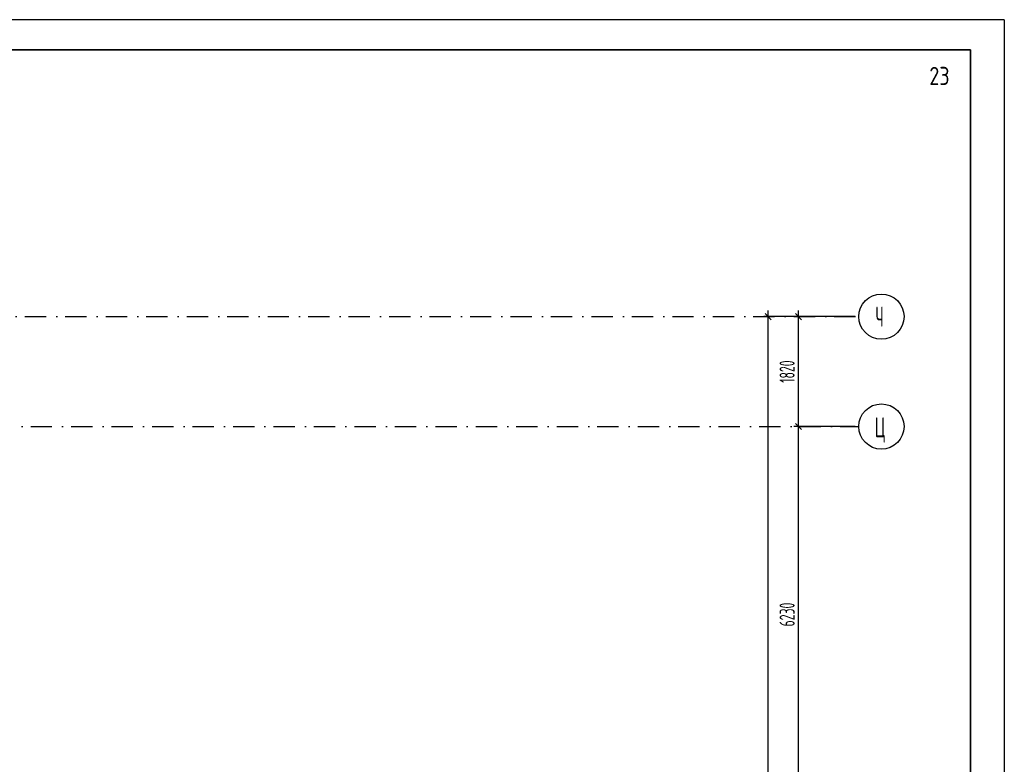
# Model space of a CAD drawing. Extents: x -1560602 to 321118, y -2308202 to -430103.
# Tile 27 of 104: x -1492751 to -1476440, y -2246880 to -2234544. Entities that reach past the tile are written whole.
import ezdxf
from ezdxf.enums import TextEntityAlignment as Align

# ---------------------------------------------------------------- set-up
doc = ezdxf.new("R2010")
doc.units = 0
doc.header["$MEASUREMENT"] = 0
doc.header["$PDSIZE"] = -5
doc.linetypes.add('Dot & Dashed', pattern=[670.277762, 352.777767, -176.388884, 0, -141.111112])
doc.linetypes.add('Штрихпунктирная', pattern=[0.670278, 0.352778, -0.176389, 0, -0.141111])
doc.layers.get('0').update_dxf_attribs({"color": 255, "linetype": 'CONTINUOUS'})
doc.layers.get('Defpoints').update_dxf_attribs({"linetype": 'CONTINUOUS'})
for name, color, linetype in [('ALL', 255, 'CONTINUOUS'), ('Оси', 253, 'Dot & Dashed'), ('отделка', 240, 'CONTINUOUS')]:
    doc.layers.add(name, color=color, linetype=linetype)
doc.styles.add('GOST 2.304', font='CS_Gost2304.shx', dxfattribs={"width": 0.7})
doc.styles.get("Standard").update_dxf_attribs({"font": 'spds.shx', "width": 0.7, "height": 250})
doc.dimstyles.new('SPDS', dxfattribs={"dimscale": 100, "dimtxt": 2.5, "dimasz": 1, "dimexe": 0.75, "dimexo": 0.625, "dimtad": 1, "dimdec": 0, "dimtxsty": 'GOST 2.304', "dimblk": 'OBLIQUE', "dimcen": 2.5, "dimdle": 1, "dimadec": 0, "dimazin": 2, "dimtfac": 0.75, "dimtdec": 0, "dimtmove": 0, "dimatfit": 0, "dimfxl": 1, "dimtolj": 1, "dimarcsym": 1})

# ---------------------------------------------------------------- blocks, each defined once
blk = doc.blocks.new('ARROWHEAD_6')
at = {"color": 0, "linetype": 'Continuous', "lineweight": 0}
for p, q in [((0, 0), (-1, 0)), ((-0.5, -0.5), (0.5, 0.5))]:
    blk.add_line(p, q, dxfattribs=at)
blk = doc.blocks.new('_Oblique')
at = {"color": 0, "linetype": 'ByBlock', "lineweight": -2}
blk.add_line((-0.5, -0.5), (0.5, 0.5), dxfattribs=at)
blk = doc.blocks.new('*D233')
at = {"layer": 'Defpoints', "color": 0, "transparency": 16777216}
for p in [(-1479851, -2241284), (-1478851, -2241284), (-1478851, -2247514)]:
    blk.add_point(p, dxfattribs=at)
at = {"layer": 'отделка', "color": 0, "lineweight": -2, "transparency": 16777216}
for p, q in [((-1479851, -2247614), (-1479851, -2241184)), ((-1478913, -2241284), (-1479926, -2241284)), ((-1478913, -2247514), (-1479926, -2247514))]:
    blk.add_line(p, q, dxfattribs=at)
at = {"layer": 'отделка', "color": 0, "lineweight": -2, "transparency": 16777216, "xscale": 100, "yscale": 100, "zscale": 100}
for p, rotation in [((-1479851, -2241284), 90), ((-1479851, -2247514), 270)]:
    blk.add_blockref('_Oblique', p, dxfattribs=dict(at, rotation=rotation))
at = {"layer": 'отделка', "color": 0, "transparency": 16777216, "insert": (-1480038, -2244399), "char_height": 250, "attachment_point": 5, "rotation": 90, "style": 'GOST 2.304'}
blk.add_mtext('\\A1;6230', dxfattribs=at)
blk = doc.blocks.new('*D234')
at = {"layer": 'Defpoints', "color": 0, "transparency": 16777216}
for p in [(-1479851, -2239464), (-1478851, -2239464), (-1478851, -2241284)]:
    blk.add_point(p, dxfattribs=at)
at = {"layer": 'отделка', "color": 0, "lineweight": -2, "transparency": 16777216}
for p, q in [((-1479851, -2241384), (-1479851, -2239364)), ((-1478913, -2239464), (-1479926, -2239464)), ((-1478913, -2241284), (-1479926, -2241284))]:
    blk.add_line(p, q, dxfattribs=at)
at = {"layer": 'отделка', "color": 0, "lineweight": -2, "transparency": 16777216, "xscale": 100, "yscale": 100, "zscale": 100}
for p, rotation in [((-1479851, -2239464), 90), ((-1479851, -2241284), 270)]:
    blk.add_blockref('_Oblique', p, dxfattribs=dict(at, rotation=rotation))
at = {"layer": 'отделка', "color": 0, "transparency": 16777216, "insert": (-1480038, -2240374), "char_height": 250, "attachment_point": 5, "rotation": 90, "style": 'GOST 2.304'}
blk.add_mtext('\\A1;1820', dxfattribs=at)
blk = doc.blocks.new('*D237')
at = {"layer": 'Defpoints', "color": 0, "transparency": 16777216}
for p in [(-1480351, -2239464), (-1479851, -2239464), (-1478851, -2290924)]:
    blk.add_point(p, dxfattribs=at)
at = {"layer": 'отделка', "color": 0, "lineweight": -2, "transparency": 16777216}
for p, q in [((-1480351, -2291024), (-1480351, -2239364)), ((-1479913, -2239464), (-1480426, -2239464)), ((-1478913, -2290924), (-1480426, -2290924))]:
    blk.add_line(p, q, dxfattribs=at)
at = {"layer": 'отделка', "color": 0, "lineweight": -2, "transparency": 16777216, "xscale": 100, "yscale": 100, "zscale": 100}
for p, rotation in [((-1480351, -2239464), 90), ((-1480351, -2290924), 270)]:
    blk.add_blockref('_Oblique', p, dxfattribs=dict(at, rotation=rotation))
at = {"layer": 'отделка', "color": 0, "transparency": 16777216, "insert": (-1480538, -2265194), "char_height": 250, "attachment_point": 5, "rotation": 90, "style": 'GOST 2.304'}
blk.add_mtext('\\A1;51460', dxfattribs=at)

msp = doc.modelspace()

# ---------------------------------------------------------------- linework, layer by layer
at = {"color": 0, "lineweight": 35, "ltscale": 100}
for p, q in [((-1558501.6, -2235044.1), (-1477001.6, -2235044.1)), ((-1477001.6, -2235044.1), (-1477001.6, -2307671.1))]:
    msp.add_line(p, q, dxfattribs=at)
at = {"layer": 'Defpoints', "color": 0, "linetype": 'Continuous', "ltscale": 100}
for q in [(-1560601.6, -2234544.1), (-1476440.2, -2308202.4)]:
    msp.add_line((-1476440.2, -2234544.1), q, dxfattribs=at)
at = {"layer": 'Оси', "color": 0, "linetype": 'Штрихпунктирная', "lineweight": -3, "ltscale": 1000}
for p, q in [((-1556351.1, -2239463.9), (-1478850.7, -2239463.9)), ((-1505305.6, -2241283.9), (-1478850.7, -2241283.9))]:
    msp.add_line(p, q, dxfattribs=at)
at = {"layer": 'Оси', "color": 0, "linetype": 'Continuous', "ltscale": 100}
for centre in [(-1478475.7, -2239463.9), (-1478475.7, -2241283.9)]:
    msp.add_circle(centre, 375, dxfattribs=at)

# ---------------------------------------------------------------- block references
at = {"layer": 'Оси', "color": 0, "xscale": 0.1425, "yscale": 0.1425, "zscale": 0.1425, "rotation": 90}
msp.add_blockref('ARROWHEAD_6', (-1479225.7, -2239463.9), dxfattribs=at)

# ---------------------------------------------------------------- texts
at = {"layer": 'ALL', "color": 0, "ltscale": 3}
msp.add_text('23', height=300, dxfattribs=at).set_placement((-1477514.2, -2235475.8, 0), align=Align.MIDDLE_CENTER)
at = {"layer": 'Оси', "color": 0, "linetype": 'Continuous', "width": 0.7}
for s, p in [('Ч', (-1478573.9, -2239627.1)), ('Ц', (-1478585.5, -2241460.4))]:
    msp.add_text(s, height=330, dxfattribs=at).set_placement(p)

# ---------------------------------------------------------------- dimensions: what is measured, and where the dimension line sits
at = {"layer": 'отделка', "color": 0}
for base, p1, p2, picture, middle in [((-1480350.7, -2239463.9), (-1478850.7, -2290923.9), (-1479850.7, -2239463.9), '*D237', (-1480538.2, -2265193.9)), ((-1479850.7, -2239463.9), (-1478850.7, -2241284), (-1478850.7, -2239463.9), '*D234', (-1480038.2, -2240373.9)), ((-1479850.7, -2241284), (-1478850.7, -2247513.9), (-1478850.7, -2241284), '*D233', (-1480038.2, -2244398.9))]:
    dim = msp.add_linear_dim(base=base, p1=p1, p2=p2, angle=90, dimstyle='SPDS', override={"dimscale": 100, "dimlfac": 1, "dimtxsty": 'GOST 2.304', "dimtolj": 1}, dxfattribs=at)
    dim.commit()
    dim.dimension.update_dxf_attribs({"geometry": picture, "text_midpoint": middle})

doc.saveas('drawing.dxf')
